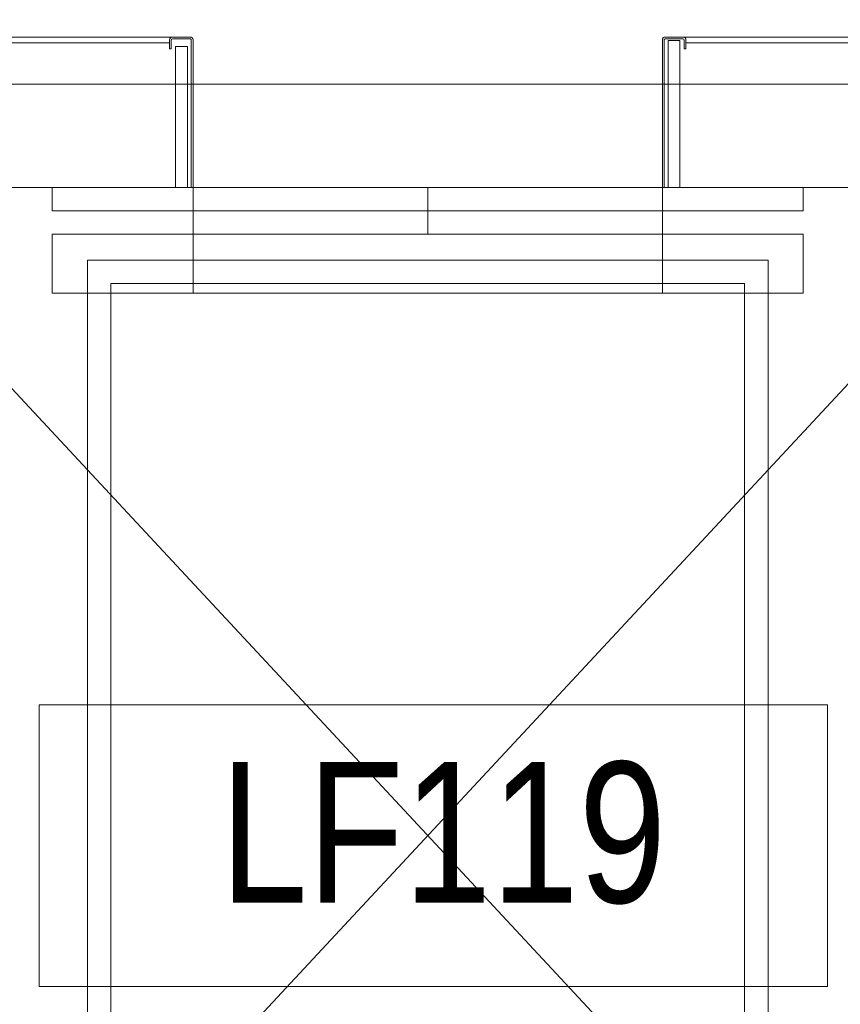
# Model space of a CAD drawing. Header units: inches. Extents: x -647532 to 3008597, y -136987 to 2557681.
# Tile 11 of 153: x 55186 to 56935, y 22303 to 24399. Entities that reach past the tile are written whole.
import ezdxf
from ezdxf import colors
from ezdxf.entities.mleader import LeaderData, LeaderLine
from ezdxf.enums import TextEntityAlignment as Align
from ezdxf.math import Vec2, Vec3

# ---------------------------------------------------------------- set-up
doc = ezdxf.new("R2010")
doc.units = ezdxf.units.IN
doc.header["$MEASUREMENT"] = 0
doc.layers.add('ARCH', color=8, linetype='Continuous')
for name, color, linetype, lineweight in [('FURN', 8, 'Continuous', 5), ('FURN-HATCH', 8, 'Continuous', 5), ('YD-EXTERNAL 4', 8, 'Continuous', 5)]:
    doc.layers.add(name, color=color, linetype=linetype, lineweight=lineweight)
doc.styles.add('ARIAL', font='arial.ttf')
doc.styles.add('GENERATED_STYLE_1', font='arial.ttf')
doc.styles.get("Standard").update_dxf_attribs({"font": 'arial.ttf'})

# ---------------------------------------------------------------- blocks, each defined once
blk = doc.blocks.new('_TagSlot')
at = {"color": 0, "linetype": 'ByBlock', "lineweight": -2, "transparency": 16777216}
for p, q in [((-4, 4), (4, 4)), ((-4, -4), (4, -4))]:
    blk.add_line(p, q, dxfattribs=at)
for centre, start, end in [((-4, 0), 90, 270), ((4, 0), 270, 90)]:
    blk.add_arc(centre, 4, start, end, dxfattribs=at)
at = {"layer": 'FURN', "color": 0, "transparency": 16777216, "style": 'ARIAL'}
blk.add_attdef('M-01', text='', height=2.5, dxfattribs=at).set_placement((0, -1.5), align=Align.CENTER)
blk = doc.blocks.new('_DotSmall')
at = {"color": 0, "linetype": 'ByBlock', "const_width": 0.5}
blk.add_lwpolyline([(-0.0625, 0, 1), (0.0625, 0, 1)], format="xyb", close=True, dxfattribs=at)
blk = doc.blocks.new('ARCH')
at = {"layer": 'YD-EXTERNAL 4', "linetype": 'Continuous'}
for p, q in [((54385.606, 24362.366), (55530.616, 24362.366)), ((55505.627, 24350.366), (54385.606, 24350.366)), ((55505.627, 24356.967), (55505.627, 24344.967)), ((55505.627, 24356.365), (55505.627, 24337.367)), ((55509.247, 24355.745), (55509.247, 24337.367)), ((55549.605, 24362.367), (55511.627, 24362.365)), ((55548.98, 24358.747), (55512.247, 24358.745)), ((55551.982, 24042.365), (55551.981, 24355.747)), ((55555.606, 24042.364), (55555.605, 24356.367)), ((56555.605, 24042.366), (56555.607, 24356.367)), ((56559.23, 24042.366), (56559.231, 24355.747)), ((56561.607, 24362.367), (56599.585, 24362.365)), ((56562.232, 24358.747), (56598.965, 24358.745)), ((57725.606, 24362.366), (56599.585, 24362.365)), ((56601.965, 24355.745), (56601.965, 24337.367)), ((56605.585, 24356.967), (56605.585, 24344.967)), ((56605.585, 24356.365), (56605.585, 24337.367)), ((56605.585, 24350.366), (57725.606, 24350.366)), ((55509.247, 24337.367), (55505.627, 24337.367)), ((56601.965, 24337.367), (56605.585, 24337.367)), ((57806.196, 24262.366), (54255.606, 24262.366)), ((54705.606, 24112.366), (57405.606, 21212.366)), ((54705.606, 21212.366), (57405.606, 24112.366)), ((57625.606, 24042.366), (54485.606, 24042.366)), ((55555.606, 24042.366), (55555.606, 23817.366)), ((56055.606, 24042.366), (56055.606, 23942.366)), ((56555.606, 24042.366), (56555.606, 23817.366))]:
    blk.add_line(p, q, dxfattribs=at)
at = {"layer": 'YD-EXTERNAL 4', "linetype": 'Continuous', "flags": 128}
for points in [[(55518.606, 24042.366), (55518.606, 24342.642), (55543.606, 24342.642), (55543.606, 24042.366)], [(56592.606, 24042.366), (56592.606, 24355.327), (56567.606, 24355.327), (56567.606, 24042.366)], [(56855.606, 23992.366), (55255.606, 23992.366), (55255.606, 24042.366)], [(56855.606, 24042.366), (56855.606, 23992.366)], [(56907.585, 22340.366), (55227.585, 22340.366), (55227.585, 22940.366), (56907.585, 22940.366), (56907.585, 22340.366)]]:
    blk.add_lwpolyline(points, dxfattribs=at)
for points in [[(55255.606, 23942.366), (56855.606, 23942.366), (56855.606, 23817.366), (55255.606, 23817.366)], [(55330.606, 21367.366), (56780.606, 21367.366), (56780.606, 23887.366), (55330.606, 23887.366)], [(55380.606, 21417.366), (56730.606, 21417.366), (56730.606, 23837.366), (55380.606, 23837.366)]]:
    blk.add_lwpolyline(points, close=True, dxfattribs=at)
at = {"layer": 'YD-EXTERNAL 4', "linetype": 'Continuous'}
for centre, radius, start, end in [((55511.627, 24356.365), 6, 90.002106, 180.000204), ((55512.247, 24355.745), 3, 90.002106, 180.000204), ((55548.981, 24355.747), 3, 0.000204, 90.002106), ((55549.605, 24356.367), 6, 0.000204, 90.002106), ((56561.607, 24356.367), 6, 89.997894, 179.999796), ((56562.231, 24355.747), 3, 89.997894, 179.999796), ((56598.965, 24355.745), 3, 359.999796, 89.997894), ((56599.585, 24356.365), 6, 359.999796, 89.997894)]:
    blk.add_arc(centre, radius, start, end, dxfattribs=at)
at = {"layer": 'YD-EXTERNAL 4', "linetype": 'Continuous', "insert": (55613.161, 22666.919), "char_height": 300, "attachment_point": 4, "style": 'GENERATED_STYLE_1'}
blk.add_mtext('{\\W0.800000x;LF119}', dxfattribs=at)
at = {"layer": 'FURN-HATCH', "linetype": 'Continuous'}
ml = blk.add_multileader_block('Standard', dxfattribs=at)
ml.set_content('_TagSlot', color=256, scale=-11.71875)
ml.set_attribute('M-01', 'VNR1', width=0)
ml.set_leader_properties(color=256, linetype='ByLayer', lineweight=-1)
ml.set_arrow_properties(name='DOTSMALL')
ml.build(insert=Vec2(0, 0))
ml.multileader.update_dxf_attribs({"dogleg_length": 115.809, "arrow_head_size": 28.235})
ctx = ml.context
ctx.base_point, ctx.char_height, ctx.arrow_head_size, ctx.landing_gap_size, ctx.plane_origin = Vec3(101476.346, 52296.962), 200, 28.235, 4, Vec3(100757.024, 52076.672)
notes = []
notes.append((ctx, [(0, (0, 0, 0), (0, 0), (1, 0), 1, [])]))
ctx.block.insert, ctx.block.rotation, ctx.block.scale = Vec3(101570.096, 52296.962), 3.14159265, Vec3(-11.71875, 11.71875, 11.71875)
ml = blk.add_multileader_block('Standard', dxfattribs=at)
ml.set_content('_TagSlot', color=256, scale=-11.71875)
ml.set_attribute('M-01', 'VNR1', width=0)
ml.set_leader_properties(color=256, linetype='ByLayer', lineweight=-1)
ml.set_arrow_properties(name='DOTSMALL')
ml.build(insert=Vec2(0, 0))
ml.multileader.update_dxf_attribs({"dogleg_length": 115.809, "arrow_head_size": 28.235})
ctx = ml.context
ctx.base_point, ctx.char_height, ctx.arrow_head_size, ctx.landing_gap_size, ctx.plane_origin = Vec3(97954.669, 52254.917), 200, 28.235, 4, Vec3(97235.347, 52034.627)
notes.append((ctx, [(0, (0, 0, 0), (0, 0), (1, 0), 1, [])]))
ctx.block.insert, ctx.block.rotation, ctx.block.scale = Vec3(98048.419, 52254.917), 3.14159265, Vec3(-11.71875, 11.71875, 11.71875)
ml = blk.add_multileader_block('Standard', dxfattribs=at)
ml.set_content('_TagSlot', color=256, scale=-11.71875)
ml.set_attribute('M-01', 'VNR1', width=0)
ml.set_leader_properties(color=256, linetype='ByLayer', lineweight=-1)
ml.set_arrow_properties(name='DOTSMALL')
ml.build(insert=Vec2(0, 0))
ml.multileader.update_dxf_attribs({"dogleg_length": 115.809, "arrow_head_size": 28.235})
ctx = ml.context
ctx.base_point, ctx.char_height, ctx.arrow_head_size, ctx.landing_gap_size, ctx.plane_origin = Vec3(99751.234, 51693.272), 200, 28.235, 4, Vec3(99031.911, 51472.982)
notes.append((ctx, [(0, (0, 0, 0), (0, 0), (1, 0), 1, [])]))
ctx.block.insert, ctx.block.rotation, ctx.block.scale = Vec3(99844.984, 51693.272), 3.14159265, Vec3(-11.71875, 11.71875, 11.71875)
for ctx, leaders in notes:
    for number, flags, end, landing, length, lines in leaders:
        leader = LeaderData()
        leader.index, (leader.has_last_leader_line, leader.has_dogleg_vector, leader.attachment_direction) = number, flags
        leader.last_leader_point, leader.dogleg_vector, leader.dogleg_length = Vec3(end), Vec3(landing), length
        for number, points, colour, breaks in lines:
            line = LeaderLine()
            line.index, line.vertices, line.color, line.breaks = number, Vec3.list(points), colors.encode_raw_color(colour), breaks
            leader.lines.append(line)
        ctx.leaders.append(leader)

msp = doc.modelspace()

# ---------------------------------------------------------------- block references
at = {"layer": 'ARCH'}
msp.add_blockref('ARCH', (0, 0), dxfattribs=at)

doc.saveas('drawing.dxf')
